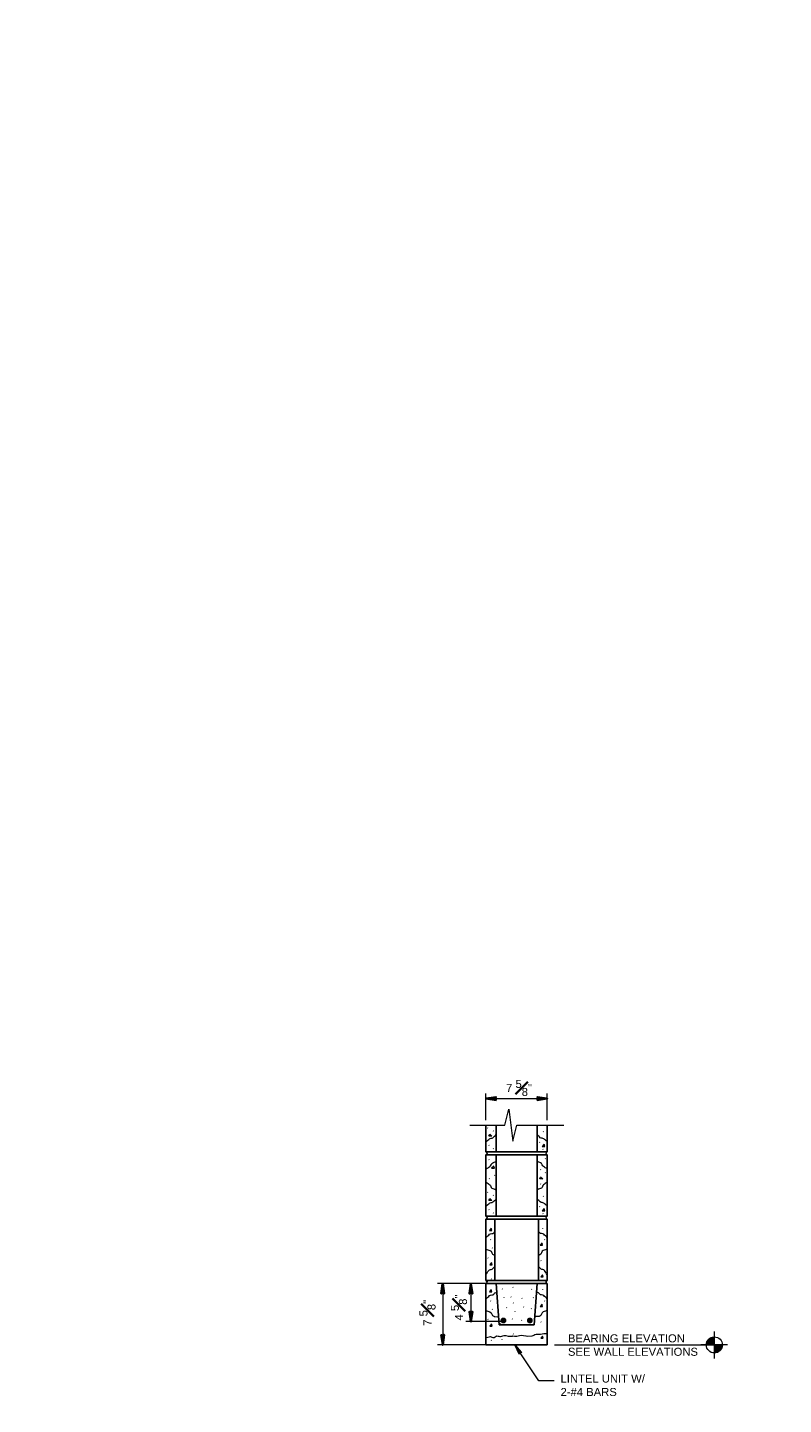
# Model space of a CAD drawing. Extents: x -1004 to 916, y -640 to 704.
# Tile 3 of 21: x -734 to -640, y -338 to -167. Entities that reach past the tile are written whole.
import ezdxf

# ---------------------------------------------------------------- set-up
doc = ezdxf.new("R2010")
doc.units = 0
doc.header["$MEASUREMENT"] = 0
for name, color, linetype, lineweight in [('Level 1', 7, 'Continuous', 18), ('Level 15', 7, 'Continuous', 18), ('Level 45', 7, 'Continuous', 18), ('Level 46', 7, 'Continuous', 18), ('Level 53', 7, 'Continuous', 18), ('S-Anno-Dims', 33, 'Continuous', 35), ('S-Anno-Text', 53, 'Continuous', 25)]:
    doc.layers.add(name, color=color, linetype=linetype, lineweight=lineweight)
doc.styles.add('NOTES', font='romans.shx')

# ---------------------------------------------------------------- blocks, each defined once
blk = doc.blocks.new('3 8JT_3')
at = {"layer": 'Level 15', "color": 7, "linetype": 'Continuous', "lineweight": 18, "extrusion": (0, 0, -1)}
blk.add_arc((-0.49, -0.17), 0.518, 19.1648, 160.8352, dxfattribs=at)
blk = doc.blocks.new('CNTJT_2')
at = {"layer": 'Level 15', "color": 7, "linetype": 'Continuous', "lineweight": 18}
blk.add_blockref('3 8JT_3', (0, 0), dxfattribs=at)
blk = doc.blocks.new('TARGET_2')
at = {"layer": 'Level 46', "color": 1, "linetype": 'Continuous', "lineweight": 18}
for p, q in [((6.4, 0), (-6.56, 0)), ((3.93, -0.21), (-3.93, 0.22)), ((3.92, -0.42), (-3.92, 0.42)), ((3.89, -0.62), (-3.89, 0.63)), ((3.85, -0.82), (-3.85, 0.83)), ((3.8, -1.02), (-3.8, 1.03)), ((3.74, -1.22), (-3.74, 1.22)), ((3.67, -1.41), (-3.67, 1.42)), ((3.59, -1.6), (-3.59, 1.61)), ((3.5, -1.79), (-3.5, 1.79)), ((3.41, -1.97), (-3.41, 1.97)), ((3.3, -2.15), (-3.3, 2.15)), ((3.18, -2.31), (-3.18, 2.32)), ((3.06, -2.48), (-3.06, 2.48)), ((2.92, -2.63), (-2.92, 2.64)), ((2.78, -2.78), (-2.78, 2.79)), ((2.63, -2.93), (-2.63, 2.93)), ((2.47, -3.06), (-2.47, 3.06)), ((2.31, -3.19), (-2.31, 3.19)), ((2.14, -3.3), (-2.14, 3.31)), ((1.96, -3.41), (-1.96, 3.41)), ((1.78, -3.51), (-1.78, 3.51)), ((1.59, -3.59), (-1.59, 3.6)), ((1.41, -3.67), (-1.41, 3.68)), ((1.21, -3.74), (-1.21, 3.74)), ((1.02, -3.8), (-1.02, 3.8)), ((0.81, -3.85), (-0.81, 3.85)), ((0.61, -3.89), (-0.61, 3.89)), ((0.41, -3.91), (-0.41, 3.92)), ((0.2, -3.93), (-0.2, 3.93)), ((0, -6.56), (0, 6.56))]:
    blk.add_line(p, q, dxfattribs=at)
blk.add_circle((0, 0), 3.94, dxfattribs=at)
blk = doc.blocks.new('LARROW_6')
at = {"layer": 'Level 46', "color": 1, "linetype": 'Continuous', "lineweight": 18, "flags": 128}
blk.add_lwpolyline([(-4.93, 0.71), (0, 0), (-4.92, -0.71), (-4.77, -0.59), (-4.55, -0.38), (-4.44, -0.19), (-4.42, 0), (-4.46, 0.21), (-4.57, 0.41), (-4.79, 0.61), (-4.93, 0.71), (-0.15, 0.01), (-4.76, -0.67), (-4.62, -0.56), (-4.39, -0.34), (-4.32, -0.06), (-4.37, 0.22), (-4.5, 0.41), (-4.67, 0.57), (-4.78, 0.65), (-0.41, 0.01), (-4.55, -0.59), (-4.41, -0.49), (-4.33, -0.37), (-4.25, -0.21), (-4.21, 0.01), (-4.23, 0.19), (-4.32, 0.33), (-4.5, 0.44), (-4.61, 0.58), (-0.71, 0.01), (-4.33, -0.5), (-4.17, -0.3), (-4.12, -0.06), (-4.14, 0.22), (-4.45, 0.51), (-1.05, 0.02), (-4.12, -0.41), (-4.07, -0.26), (-3.98, -0.04), (-4.04, 0.21), (-4.28, 0.43), (-1.36, 0.02), (-4.01, -0.32), (-3.92, -0.14), (-3.88, 0.04), (-4.07, 0.33), (-1.73, 0.02), (-3.85, -0.24), (-3.79, -0.11), (-3.77, 0.04), (-3.92, 0.25), (-2.17, 0.02), (-3.71, -0.15), (-3.67, 0.05), (-3.81, 0.17), (-2.53, 0.02), (-3.61, -0.09), (-3.63, 0.1), (-2.9, 0.02), (-3.57, -0.03), (-3.59, 0.03), (-3.36, 0.03)], dxfattribs=at)
blk = doc.blocks.new('MORTAR')
at = {"layer": 'Level 15', "color": 7, "linetype": 'Continuous', "lineweight": 25}
blk.add_ellipse((0, -1.1), major_axis=(0, -1.12), ratio=0.792208, start_param=0, end_param=3.141593, dxfattribs=at)
blk = doc.blocks.new('REBAR')
at = {"layer": 'Level 45', "linetype": 'Continuous', "lineweight": 60}
for points in [[(2.2, 0, 1), (-2.2, 0, 1)], [(1.8, 0, 1), (-1.8, 0, 1)], [(1.4, 0, 1), (-1.4, 0, 1)], [(1.1, 0, 1), (-1.1, 0, 1)], [(0.6, 0, 1), (-0.6, 0, 1)], [(0.3, 0, 1), (-0.3, 0, 1)]]:
    blk.add_hatch(color=4, dxfattribs=at).paths.add_polyline_path(points, flags=16)

msp = doc.modelspace()

# ---------------------------------------------------------------- linework, layer by layer
at = {"layer": 'Level 1', "color": 3, "linetype": 'Continuous', "lineweight": 35}
msp.add_3dface([(-1003.74, 704.14), (916.28, 704.14), (916.28, -639.88), (-1003.74, -639.88)], dxfattribs=at)
at = {"layer": 'Level 15', "color": 7, "linetype": 'Continuous', "lineweight": 18}
for p, q in [((-678.63, -303.73), (-674.27, -303.73)), ((-672.77, -303.73), (-666.96, -303.73))]:
    msp.add_line(p, q, dxfattribs=at)
at = {"layer": 'Level 15', "color": 7, "linetype": 'Continuous', "lineweight": 25}
for p, q in [((-676.61, -307.03), (-676.61, -303.73)), ((-675.36, -307.03), (-675.36, -303.73)), ((-670.24, -307.03), (-670.24, -303.73)), ((-668.99, -307.03), (-668.99, -303.73)), ((-676.61, -307.03), (-668.99, -307.03)), ((-676.61, -315.03), (-676.61, -307.4)), ((-676.61, -307.4), (-668.99, -307.4)), ((-675.36, -315.03), (-675.36, -307.4)), ((-670.24, -315.03), (-670.24, -307.4)), ((-668.99, -315.03), (-668.99, -307.4)), ((-676.61, -315.03), (-668.99, -315.03)), ((-676.61, -315.78), (-676.61, -315.4)), ((-676.61, -315.4), (-668.99, -315.4)), ((-676.61, -323.03), (-676.61, -315.78)), ((-675.52, -315.78), (-675.52, -315.4)), ((-675.52, -323.03), (-675.52, -315.78)), ((-670.07, -315.78), (-670.07, -315.4)), ((-670.07, -323.03), (-670.07, -315.78)), ((-668.99, -315.78), (-668.99, -315.4)), ((-668.99, -323.03), (-668.99, -315.78)), ((-676.61, -323.03), (-668.99, -323.03)), ((-676.61, -331.03), (-676.61, -323.4)), ((-676.61, -323.4), (-668.99, -323.4)), ((-675.35, -323.4), (-674.98, -328.53)), ((-670.25, -323.4), (-670.62, -328.53)), ((-668.99, -331.03), (-668.99, -323.4)), ((-674.98, -328.53), (-670.62, -328.53)), ((-668.99, -331.03), (-676.61, -331.03))]:
    msp.add_line(p, q, dxfattribs=at)
at = {"layer": 'Level 15', "color": 7, "linetype": 'Continuous', "lineweight": 18, "flags": 128}
msp.add_lwpolyline([(-674.27, -303.73), (-673.77, -301.73), (-673.27, -305.73), (-672.77, -303.73)], dxfattribs=at)
at = {"layer": 'Level 46', "color": 1, "linetype": 'Continuous', "lineweight": 18}
msp.add_line((-668.08, -331.03), (-648.04, -331.03), dxfattribs=at)
at = {"layer": 'Level 46', "color": 1, "linetype": 'Continuous', "lineweight": 18, "flags": 128}
msp.add_lwpolyline([(-668.14, -335.5), (-670.05, -335.5), (-673.01, -331.03)], dxfattribs=at)
at = {"layer": 'Level 53', "color": 2, "linetype": 'Continuous', "lineweight": 25}
for p, q in [((-676.36, -304.11), (-676.4, -304.06)), ((-675.69, -304.45), (-675.73, -304.41)), ((-676.2, -306.24), (-676.24, -306.2)), ((-669.92, -305.87), (-669.96, -305.83)), ((-669.45, -304.57), (-669.49, -304.53)), ((-675.66, -306.66), (-675.7, -306.61)), ((-669.49, -306.75), (-669.53, -306.71)), ((-669.2, -307.89), (-669.24, -307.85)), ((-676.2, -308.03), (-676.24, -307.99)), ((-669.8, -309.26), (-669.84, -309.22)), ((-669.2, -309.65), (-669.24, -309.61)), ((-676.18, -310.39), (-676.22, -310.35)), ((-675.51, -309.98), (-675.55, -309.93)), ((-669.81, -311.04), (-669.85, -311)), ((-676.36, -312.1), (-676.4, -312.06)), ((-675.69, -312.45), (-675.73, -312.41)), ((-669.45, -312.57), (-669.49, -312.53)), ((-676.2, -314.24), (-676.24, -314.19)), ((-675.66, -314.65), (-675.7, -314.61)), ((-669.92, -313.87), (-669.96, -313.82)), ((-669.49, -314.74), (-669.53, -314.7))]:
    msp.add_line(p, q, dxfattribs=at)
at = {"layer": 'Level 53', "color": 2, "linetype": 'Continuous', "lineweight": 18}
for p, q in [((-669.31, -315.4), (-669.31, -315.4)), ((-676.02, -317.96), (-676.06, -317.92)), ((-669.53, -316.56), (-669.56, -316.52)), ((-669.31, -317.96), (-669.34, -317.92)), ((-675.81, -319.01), (-675.84, -318.97)), ((-676.35, -320.23), (-676.38, -320.19)), ((-669.74, -320.58), (-669.78, -320.54)), ((-675.92, -322.85), (-675.95, -322.81)), ((-669.31, -323.02), (-669.34, -322.98)), ((-675.55, -324.6), (-675.27, -324.49)), ((-674.54, -324.1), (-674.58, -324.06)), ((-673.24, -323.91), (-673.28, -323.87)), ((-670.92, -324.14), (-670.96, -324.1)), ((-670.07, -324.57), (-670.32, -324.44)), ((-669.53, -324.19), (-669.56, -324.14)), ((-676.02, -325.58), (-676.06, -325.54)), ((-675.81, -326.63), (-675.84, -326.59)), ((-674.33, -325.15), (-674.36, -325.11)), ((-674.02, -326.4), (-674.06, -326.36)), ((-673.48, -325.11), (-673.51, -325.07)), ((-673.18, -325.86), (-673.22, -325.81)), ((-672.13, -325.27), (-672.16, -325.23)), ((-671.92, -326.32), (-671.95, -326.28)), ((-670.94, -326.56), (-670.98, -326.51)), ((-670.71, -325.19), (-670.74, -325.15)), ((-669.31, -325.58), (-669.34, -325.54)), ((-676.35, -327.85), (-676.38, -327.81)), ((-675.52, -327.49), (-675.05, -327.54)), ((-674.77, -328.36), (-674.81, -328.32)), ((-673.32, -327.84), (-673.35, -327.8)), ((-672.97, -326.9), (-673, -326.86)), ((-672.15, -328), (-672.19, -327.96)), ((-670.11, -327.5), (-670.54, -327.49)), ((-669.74, -328.2), (-669.78, -328.16)), ((-673.18, -329.7), (-673.22, -329.65)), ((-671.57, -329.95), (-671.61, -329.91)), ((-675.92, -330.47), (-675.95, -330.43)), ((-674.58, -330.4), (-674.61, -330.36))]:
    msp.add_line(p, q, dxfattribs=at)
at = {"layer": 'Level 53', "color": 2, "linetype": 'Continuous', "lineweight": 18, "flags": 128}
for points in [[(-676.14, -304.83), (-675.87, -305.09), (-676.24, -305.09), (-676.14, -304.87)], [(-669.38, -306.1), (-669.65, -306.36), (-669.28, -306.36), (-669.38, -306.14)], [(-675.65, -308.81), (-675.93, -309.08), (-675.56, -309.08), (-675.65, -308.86)], [(-669.83, -310.14), (-669.56, -310.4), (-669.93, -310.4), (-669.83, -310.18)], [(-676.14, -312.82), (-675.87, -313.09), (-676.24, -313.09), (-676.14, -312.86)], [(-669.38, -314.09), (-669.65, -314.35), (-669.28, -314.35), (-669.38, -314.13)], [(-675.97, -316.53), (-676.19, -316.8), (-675.9, -316.8), (-675.97, -316.58)], [(-669.64, -318.36), (-669.86, -318.62), (-669.57, -318.62), (-669.64, -318.4)], [(-675.92, -320.8), (-676.14, -321.06), (-675.85, -321.06), (-675.92, -320.84)], [(-669.58, -322.3), (-669.8, -322.56), (-669.51, -322.56), (-669.58, -322.34)], [(-675.97, -324.16), (-676.19, -324.42), (-675.9, -324.42), (-675.97, -324.2)], [(-669.64, -325.98), (-669.86, -326.24), (-669.57, -326.24), (-669.64, -326.02)], [(-675.92, -328.42), (-676.14, -328.68), (-675.85, -328.68), (-675.92, -328.46)], [(-676.56, -330.09), (-676.06, -329.99), (-676.06, -329.99), (-675.88, -330.05), (-675.74, -330.11), (-675.73, -330.11), (-675.57, -330.09), (-675.36, -329.95), (-675.3, -329.91), (-675.08, -329.93), (-675.02, -329.95), (-674.89, -329.99), (-674.79, -329.97), (-674.34, -329.85), (-674.15, -329.87), (-673.84, -329.93), (-673.49, -329.95), (-673.33, -329.93), (-673.33, -329.93), (-673.27, -329.91), (-673.06, -329.93), (-672.94, -329.95), (-672.77, -329.95), (-672.45, -329.85), (-672.22, -329.83), (-671.93, -329.87), (-671.64, -329.91), (-671.46, -329.93), (-670.86, -329.91), (-670.76, -329.87), (-670.68, -329.8), (-670.53, -329.74), (-670.39, -329.7), (-670.08, -329.68), (-669.85, -329.68), (-669.42, -329.6), (-669.34, -329.6), (-669.11, -329.6), (-668.99, -329.6)], [(-669.58, -329.92), (-669.8, -330.18), (-669.51, -330.18), (-669.58, -329.96)]]:
    msp.add_lwpolyline(points, dxfattribs=at)
at = {"layer": 'Level 53', "color": 2, "linetype": 'Continuous', "lineweight": 18}
for points, knots in [([(-676.57, -305.74), (-676.43, -305.63), (-676.3, -305.52), (-676.17, -305.41), (-676.05, -305.32), (-675.85, -305.38), (-675.74, -305.28), (-675.6, -305.15), (-675.47, -305.03), (-675.34, -304.9)], [0, 0, 0, 0, 0.339678, 0.339678, 0.339678, 0.640069, 0.640069, 0.640069, 1, 1, 1, 1]), ([(-669.03, -305.74), (-669.16, -305.63), (-669.3, -305.52), (-669.43, -305.41), (-669.55, -305.32), (-669.75, -305.38), (-669.86, -305.28), (-669.99, -305.15), (-670.13, -305.03), (-670.26, -304.9)], [0, 0, 0, 0, 0.339678, 0.339678, 0.339678, 0.640069, 0.640069, 0.640069, 1, 1, 1, 1]), ([(-676.57, -309.15), (-676.42, -309.06), (-676.28, -308.97), (-676.13, -308.87), (-675.97, -308.77), (-675.95, -308.49), (-675.77, -308.41), (-675.64, -308.35), (-675.51, -308.29), (-675.37, -308.22)], [0, 0, 0, 0, 0.334736, 0.334736, 0.334736, 0.715039, 0.715039, 0.715039, 1, 1, 1, 1]), ([(-669.03, -309.15), (-669.18, -309.06), (-669.32, -308.97), (-669.47, -308.87), (-669.63, -308.77), (-669.65, -308.49), (-669.83, -308.41), (-669.96, -308.35), (-670.09, -308.29), (-670.22, -308.22)], [0, 0, 0, 0, 0.334736, 0.334736, 0.334736, 0.715039, 0.715039, 0.715039, 1, 1, 1, 1]), ([(-676.57, -310.82), (-676.42, -310.93), (-676.28, -311.03), (-676.13, -311.14), (-676, -311.24), (-676.03, -311.5), (-675.88, -311.56), (-675.71, -311.62), (-675.54, -311.68), (-675.37, -311.74)], [0, 0, 0, 0, 0.345473, 0.345473, 0.345473, 0.656495, 0.656495, 0.656495, 1, 1, 1, 1]), ([(-669.03, -310.82), (-669.18, -310.93), (-669.32, -311.03), (-669.47, -311.14), (-669.6, -311.24), (-669.57, -311.5), (-669.72, -311.56), (-669.89, -311.62), (-670.06, -311.68), (-670.22, -311.74)], [0, 0, 0, 0, 0.345473, 0.345473, 0.345473, 0.656495, 0.656495, 0.656495, 1, 1, 1, 1]), ([(-676.57, -313.73), (-676.43, -313.63), (-676.3, -313.52), (-676.17, -313.41), (-676.05, -313.31), (-675.85, -313.37), (-675.74, -313.27), (-675.6, -313.15), (-675.47, -313.02), (-675.34, -312.9)], [0, 0, 0, 0, 0.339678, 0.339678, 0.339678, 0.640069, 0.640069, 0.640069, 1, 1, 1, 1]), ([(-669.03, -313.73), (-669.16, -313.63), (-669.3, -313.52), (-669.43, -313.41), (-669.55, -313.31), (-669.75, -313.37), (-669.86, -313.27), (-669.99, -313.15), (-670.13, -313.02), (-670.26, -312.9)], [0, 0, 0, 0, 0.339678, 0.339678, 0.339678, 0.640069, 0.640069, 0.640069, 1, 1, 1, 1]), ([(-676.59, -317.67), (-676.45, -317.54), (-676.31, -317.41), (-676.16, -317.28), (-676.03, -317.15), (-675.76, -317.24), (-675.65, -317.1), (-675.61, -317.04), (-675.56, -316.99), (-675.51, -316.93)], [0, 0, 0, 0, 0.434291, 0.434291, 0.434291, 0.837397, 0.837397, 0.837397, 1, 1, 1, 1]), ([(-669, -317.67), (-669.15, -317.54), (-669.29, -317.41), (-669.43, -317.28), (-669.57, -317.15), (-669.83, -317.24), (-669.94, -317.1), (-669.98, -317.05), (-670.03, -317), (-670.07, -316.95)], [0, 0, 0, 0, 0.442586, 0.442586, 0.442586, 0.851998, 0.851998, 0.851998, 1, 1, 1, 1]), ([(-676.62, -319.11), (-676.45, -319.17), (-676.28, -319.23), (-676.11, -319.28), (-675.88, -319.36), (-675.89, -319.81), (-675.65, -319.85), (-675.61, -319.86), (-675.56, -319.87), (-675.52, -319.87)], [0, 0, 0, 0, 0.386312, 0.386312, 0.386312, 0.906205, 0.906205, 0.906205, 1, 1, 1, 1]), ([(-668.97, -319.11), (-669.15, -319.17), (-669.32, -319.23), (-669.49, -319.28), (-669.72, -319.36), (-669.71, -319.81), (-669.94, -319.85), (-669.99, -319.86), (-670.03, -319.87), (-670.07, -319.87)], [0, 0, 0, 0, 0.38735, 0.38735, 0.38735, 0.908527, 0.908527, 0.908527, 1, 1, 1, 1]), ([(-676.62, -322.34), (-676.5, -322.15), (-676.39, -321.96), (-676.27, -321.77), (-676.19, -321.64), (-675.95, -321.7), (-675.84, -321.6), (-675.73, -321.5), (-675.63, -321.39), (-675.52, -321.29)], [0, 0, 0, 0, 0.424405, 0.424405, 0.424405, 0.719989, 0.719989, 0.719989, 1, 1, 1, 1]), ([(-668.99, -322.31), (-669.1, -322.13), (-669.21, -321.95), (-669.33, -321.77), (-669.41, -321.64), (-669.64, -321.7), (-669.76, -321.6), (-669.86, -321.5), (-669.97, -321.39), (-670.07, -321.29)], [0, 0, 0, 0, 0.412593, 0.412593, 0.412593, 0.714273, 0.714273, 0.714273, 1, 1, 1, 1]), ([(-676.59, -325.29), (-676.45, -325.16), (-676.31, -325.03), (-676.16, -324.9), (-676.03, -324.78), (-675.76, -324.86), (-675.65, -324.72), (-675.61, -324.67), (-675.56, -324.61), (-675.51, -324.55)], [0, 0, 0, 0, 0.434291, 0.434291, 0.434291, 0.837397, 0.837397, 0.837397, 1, 1, 1, 1]), ([(-669, -325.29), (-669.15, -325.16), (-669.29, -325.03), (-669.43, -324.9), (-669.57, -324.78), (-669.83, -324.86), (-669.94, -324.72), (-669.98, -324.67), (-670.03, -324.62), (-670.07, -324.57)], [0, 0, 0, 0, 0.442586, 0.442586, 0.442586, 0.851998, 0.851998, 0.851998, 1, 1, 1, 1]), ([(-676.62, -326.73), (-676.45, -326.79), (-676.28, -326.85), (-676.11, -326.91), (-675.88, -326.98), (-675.89, -327.43), (-675.65, -327.47), (-675.61, -327.48), (-675.56, -327.49), (-675.52, -327.49)], [0, 0, 0, 0, 0.386312, 0.386312, 0.386312, 0.906205, 0.906205, 0.906205, 1, 1, 1, 1]), ([(-668.97, -326.73), (-669.15, -326.79), (-669.32, -326.85), (-669.49, -326.91), (-669.72, -326.98), (-669.71, -327.43), (-669.94, -327.47), (-669.99, -327.48), (-670.03, -327.49), (-670.07, -327.49)], [0, 0, 0, 0, 0.38735, 0.38735, 0.38735, 0.908527, 0.908527, 0.908527, 1, 1, 1, 1])]:
    msp.add_open_spline(points, degree=3, knots=knots, dxfattribs=at)
for points in [[(-670.11, -319.88), (-670.11, -319.88), (-670.11, -319.88), (-670.11, -319.88)], [(-670.11, -327.5), (-670.11, -327.5), (-670.11, -327.5), (-670.11, -327.5)]]:
    msp.add_open_spline(points, degree=3, dxfattribs=at)
at = {"layer": 'S-Anno-Dims', "lineweight": 18}
for p, q in [((-676.61, -303.1), (-676.61, -299.79)), ((-676.61, -300.42), (-668.99, -300.42)), ((-668.99, -303.1), (-668.99, -299.79)), ((-676.61, -323.4), (-682.61, -323.4)), ((-681.98, -323.4), (-681.98, -331.03)), ((-678.48, -323.4), (-678.48, -328.13)), ((-674.14, -328.13), (-679.1, -328.13)), ((-676.61, -331.03), (-682.61, -331.03))]:
    msp.add_line(p, q, dxfattribs=at)
at = {"layer": 'S-Anno-Dims', "flags": 128}
for points in [[(-675.36, -300.6), (-676.61, -300.42), (-675.36, -300.24), (-675.4, -300.27), (-675.45, -300.32), (-675.48, -300.37), (-675.49, -300.42), (-675.48, -300.47), (-675.45, -300.52), (-675.39, -300.57), (-675.36, -300.6), (-676.57, -300.42), (-675.4, -300.25), (-675.44, -300.28), (-675.49, -300.33), (-675.51, -300.4), (-675.5, -300.47), (-675.47, -300.52), (-675.43, -300.56), (-675.4, -300.58), (-676.51, -300.42), (-675.45, -300.27), (-675.49, -300.29), (-675.51, -300.32), (-675.53, -300.36), (-675.54, -300.42), (-675.54, -300.47), (-675.51, -300.5), (-675.47, -300.53), (-675.44, -300.57), (-676.43, -300.42), (-675.51, -300.29), (-675.55, -300.34), (-675.56, -300.4), (-675.56, -300.47), (-675.48, -300.55), (-676.34, -300.42), (-675.56, -300.32), (-675.58, -300.35), (-675.6, -300.41), (-675.58, -300.47), (-675.52, -300.53), (-676.27, -300.42), (-675.59, -300.34), (-675.61, -300.38), (-675.62, -300.43), (-675.58, -300.5), (-676.17, -300.42), (-675.63, -300.36), (-675.65, -300.39), (-675.65, -300.43), (-675.61, -300.48), (-676.06, -300.42), (-675.67, -300.38), (-675.68, -300.43), (-675.64, -300.46), (-675.97, -300.42), (-675.69, -300.4), (-675.69, -300.44), (-675.87, -300.42), (-675.7, -300.41), (-675.7, -300.43), (-675.76, -300.43)], [(-670.24, -300.24), (-668.99, -300.42), (-670.24, -300.6), (-670.2, -300.57), (-670.14, -300.52), (-670.12, -300.47), (-670.11, -300.42), (-670.12, -300.37), (-670.15, -300.31), (-670.2, -300.26), (-670.24, -300.24), (-669.02, -300.42), (-670.2, -300.59), (-670.16, -300.56), (-670.1, -300.51), (-670.08, -300.43), (-670.1, -300.36), (-670.13, -300.31), (-670.17, -300.27), (-670.2, -300.25), (-669.09, -300.42), (-670.14, -300.57), (-670.11, -300.54), (-670.09, -300.51), (-670.07, -300.47), (-670.06, -300.42), (-670.06, -300.37), (-670.08, -300.33), (-670.13, -300.31), (-670.16, -300.27), (-669.17, -300.42), (-670.09, -300.55), (-670.05, -300.49), (-670.03, -300.43), (-670.04, -300.36), (-670.12, -300.29), (-669.25, -300.41), (-670.03, -300.52), (-670.02, -300.49), (-670, -300.43), (-670.01, -300.37), (-670.08, -300.31), (-669.33, -300.41), (-670.01, -300.5), (-669.98, -300.45), (-669.97, -300.41), (-670.02, -300.33), (-669.43, -300.41), (-669.96, -300.48), (-669.95, -300.45), (-669.95, -300.41), (-669.98, -300.35), (-669.54, -300.41), (-669.93, -300.46), (-669.92, -300.41), (-669.96, -300.37), (-669.63, -300.41), (-669.9, -300.44), (-669.91, -300.39), (-669.72, -300.41), (-669.89, -300.43), (-669.9, -300.41), (-669.84, -300.41)], [(-682.17, -324.65), (-681.98, -323.4), (-681.8, -324.65), (-681.83, -324.61), (-681.89, -324.56), (-681.94, -324.53), (-681.98, -324.52), (-682.04, -324.53), (-682.09, -324.56), (-682.14, -324.62), (-682.17, -324.65), (-681.99, -323.44), (-681.82, -324.61), (-681.84, -324.57), (-681.9, -324.52), (-681.97, -324.5), (-682.04, -324.51), (-682.09, -324.54), (-682.13, -324.59), (-682.15, -324.61), (-681.99, -323.5), (-681.84, -324.56), (-681.86, -324.52), (-681.89, -324.5), (-681.93, -324.48), (-681.99, -324.47), (-682.03, -324.48), (-682.07, -324.5), (-682.1, -324.54), (-682.13, -324.57), (-681.99, -323.58), (-681.86, -324.5), (-681.91, -324.46), (-681.97, -324.45), (-682.04, -324.45), (-682.11, -324.53), (-681.99, -323.67), (-681.88, -324.45), (-681.92, -324.44), (-681.98, -324.41), (-682.04, -324.43), (-682.09, -324.49), (-681.99, -323.75), (-681.9, -324.42), (-681.95, -324.4), (-682, -324.39), (-682.07, -324.43), (-681.99, -323.84), (-681.92, -324.38), (-681.96, -324.36), (-682, -324.36), (-682.05, -324.4), (-681.99, -323.95), (-681.95, -324.34), (-682, -324.33), (-682.03, -324.37), (-681.99, -324.04), (-681.96, -324.32), (-682.01, -324.32), (-681.99, -324.14), (-681.98, -324.31), (-681.99, -324.31), (-681.99, -324.25)], [(-678.66, -324.65), (-678.48, -323.4), (-678.3, -324.65), (-678.33, -324.61), (-678.38, -324.56), (-678.43, -324.53), (-678.48, -324.52), (-678.53, -324.53), (-678.58, -324.56), (-678.63, -324.62), (-678.66, -324.65), (-678.48, -323.44), (-678.31, -324.61), (-678.34, -324.57), (-678.39, -324.52), (-678.46, -324.5), (-678.53, -324.51), (-678.58, -324.54), (-678.62, -324.59), (-678.64, -324.61), (-678.48, -323.5), (-678.33, -324.56), (-678.35, -324.52), (-678.38, -324.5), (-678.42, -324.48), (-678.48, -324.47), (-678.53, -324.48), (-678.56, -324.5), (-678.59, -324.54), (-678.63, -324.57), (-678.48, -323.58), (-678.35, -324.5), (-678.4, -324.46), (-678.46, -324.45), (-678.53, -324.45), (-678.61, -324.53), (-678.48, -323.67), (-678.37, -324.45), (-678.41, -324.44), (-678.47, -324.41), (-678.53, -324.43), (-678.59, -324.49), (-678.48, -323.75), (-678.4, -324.42), (-678.44, -324.4), (-678.49, -324.39), (-678.56, -324.43), (-678.48, -323.84), (-678.42, -324.38), (-678.45, -324.36), (-678.49, -324.36), (-678.54, -324.4), (-678.48, -323.95), (-678.44, -324.34), (-678.49, -324.33), (-678.52, -324.37), (-678.48, -324.04), (-678.45, -324.32), (-678.5, -324.32), (-678.48, -324.14), (-678.47, -324.31), (-678.49, -324.31), (-678.49, -324.25)], [(-678.3, -326.88), (-678.48, -328.13), (-678.66, -326.88), (-678.63, -326.92), (-678.57, -326.97), (-678.52, -327), (-678.48, -327.01), (-678.42, -327), (-678.37, -326.97), (-678.32, -326.91), (-678.3, -326.88), (-678.48, -328.09), (-678.65, -326.92), (-678.62, -326.95), (-678.56, -327.01), (-678.49, -327.03), (-678.42, -327.02), (-678.37, -326.98), (-678.33, -326.94), (-678.31, -326.91), (-678.48, -328.02), (-678.63, -326.97), (-678.6, -327.01), (-678.57, -327.03), (-678.53, -327.05), (-678.48, -327.06), (-678.43, -327.05), (-678.39, -327.03), (-678.36, -326.99), (-678.33, -326.96), (-678.48, -327.95), (-678.6, -327.03), (-678.55, -327.07), (-678.49, -327.08), (-678.42, -327.08), (-678.35, -327), (-678.47, -327.86), (-678.58, -327.08), (-678.54, -327.09), (-678.49, -327.12), (-678.42, -327.1), (-678.37, -327.04), (-678.47, -327.78), (-678.56, -327.11), (-678.51, -327.13), (-678.47, -327.14), (-678.39, -327.09), (-678.47, -327.69), (-678.54, -327.15), (-678.5, -327.17), (-678.47, -327.17), (-678.41, -327.13), (-678.47, -327.58), (-678.52, -327.18), (-678.46, -327.2), (-678.43, -327.16), (-678.47, -327.48), (-678.5, -327.21), (-678.45, -327.2), (-678.47, -327.39), (-678.48, -327.22), (-678.47, -327.22), (-678.47, -327.27)], [(-681.8, -329.77), (-681.98, -331.03), (-682.17, -329.78), (-682.14, -329.81), (-682.08, -329.87), (-682.03, -329.9), (-681.98, -329.9), (-681.93, -329.89), (-681.88, -329.86), (-681.83, -329.81), (-681.8, -329.77), (-681.98, -330.99), (-682.15, -329.82), (-682.13, -329.85), (-682.07, -329.91), (-682, -329.93), (-681.93, -329.92), (-681.88, -329.88), (-681.84, -329.84), (-681.82, -329.81), (-681.98, -330.92), (-682.13, -329.87), (-682.11, -329.91), (-682.08, -329.92), (-682.04, -329.95), (-681.98, -329.96), (-681.94, -329.95), (-681.9, -329.93), (-681.87, -329.88), (-681.84, -329.85), (-681.98, -330.85), (-682.11, -329.93), (-682.06, -329.97), (-682, -329.98), (-681.93, -329.97), (-681.85, -329.89), (-681.98, -330.76), (-682.09, -329.98), (-682.05, -329.99), (-681.99, -330.01), (-681.93, -330), (-681.88, -329.94), (-681.98, -330.68), (-682.06, -330.01), (-682.02, -330.03), (-681.97, -330.04), (-681.9, -329.99), (-681.98, -330.59), (-682.04, -330.05), (-682.01, -330.06), (-681.97, -330.07), (-681.92, -330.03), (-681.98, -330.47), (-682.02, -330.08), (-681.97, -330.09), (-681.94, -330.06), (-681.98, -330.38), (-682.01, -330.11), (-681.96, -330.1), (-681.98, -330.29), (-681.99, -330.12), (-681.98, -330.11), (-681.98, -330.17)]]:
    msp.add_lwpolyline(points, dxfattribs=at)

# ---------------------------------------------------------------- block references
at = {"layer": 'Level 15', "color": 7, "linetype": 'Continuous', "lineweight": 18, "xscale": 0.3810000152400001, "yscale": 0.3810000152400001, "zscale": 0.3810000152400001}
for p, rotation in [((-676.61, -307.03), 270), ((-668.99, -307.41), 90), ((-676.61, -315.03), 270), ((-668.99, -315.4), 90)]:
    msp.add_blockref('CNTJT_2', p, dxfattribs=dict(at, rotation=rotation))
at = {"layer": 'Level 15', "color": 7, "linetype": 'Continuous', "lineweight": 25, "xscale": 0.1666666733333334, "yscale": 0.1666666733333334, "zscale": 0.1666666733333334}
msp.add_blockref('MORTAR', (-676.61, -323.03), dxfattribs=at)
at = {"layer": 'Level 15', "color": 7, "linetype": 'Continuous', "lineweight": 25, "xscale": 0.1666666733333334, "yscale": 0.1666666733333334, "zscale": 0.1666666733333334, "rotation": 180}
msp.add_blockref('MORTAR', (-668.99, -323.4), dxfattribs=at)
at = {"layer": 'Level 45', "color": 4, "linetype": 'Continuous', "lineweight": 60, "xscale": 0.1666666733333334, "yscale": 0.1666666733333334, "zscale": 0.1666666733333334, "rotation": 270}
for p in [(-674.44, -327.99), (-671.16, -327.99)]:
    msp.add_blockref('REBAR', p, dxfattribs=at)
at = {"layer": 'Level 46', "color": 1, "linetype": 'Continuous', "lineweight": 18, "xscale": 0.2540000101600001, "yscale": 0.2540000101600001, "zscale": 0.2540000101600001}
msp.add_blockref('TARGET_2', (-648.25, -331.03), dxfattribs=at)
at = {"layer": 'Level 46', "color": 1, "linetype": 'Continuous', "lineweight": 18, "xscale": 0.254000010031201, "yscale": 0.2540000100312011, "zscale": 0.254000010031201, "rotation": 123.4416251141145}
msp.add_blockref('LARROW_6', (-673.01, -331.03), dxfattribs=at)

# ---------------------------------------------------------------- texts
at = {"layer": 'S-Anno-Dims', "insert": (-674.11, -298.1), "char_height": 1, "attachment_point": 1, "style": 'NOTES'}
msp.add_mtext('\\A1;\\fArial|b0|i0|c0|p39;7 \\S5#8;"', dxfattribs=at)
at = {"layer": 'S-Anno-Dims', "char_height": 1, "attachment_point": 1, "rotation": 90, "style": 'NOTES'}
for s, insert in [('\\A1;\\fArial|b0|i0|c0|p39;4 \\S5#8;"', (-680.97, -327.99)), ('\\A1;\\fArial|b0|i0|c0|p39;7 \\S5#8;"', (-684.87, -328.65))]:
    msp.add_mtext(s, dxfattribs=dict(at, insert=insert))
at = {"layer": 'S-Anno-Text', "char_height": 1, "attachment_point": 1, "style": 'NOTES'}
for s, insert in [('\\fArial|b0|i0|c0|p39;BEARING ELEVATION\\PSEE WALL ELEVATIONS', (-666.43, -329.71)), ('\\fArial|b0|i0|c0|p39;LINTEL UNIT W/ \\P2-#4 BARS', (-667.35, -334.71))]:
    msp.add_mtext(s, dxfattribs=dict(at, insert=insert))

doc.saveas('drawing.dxf')
